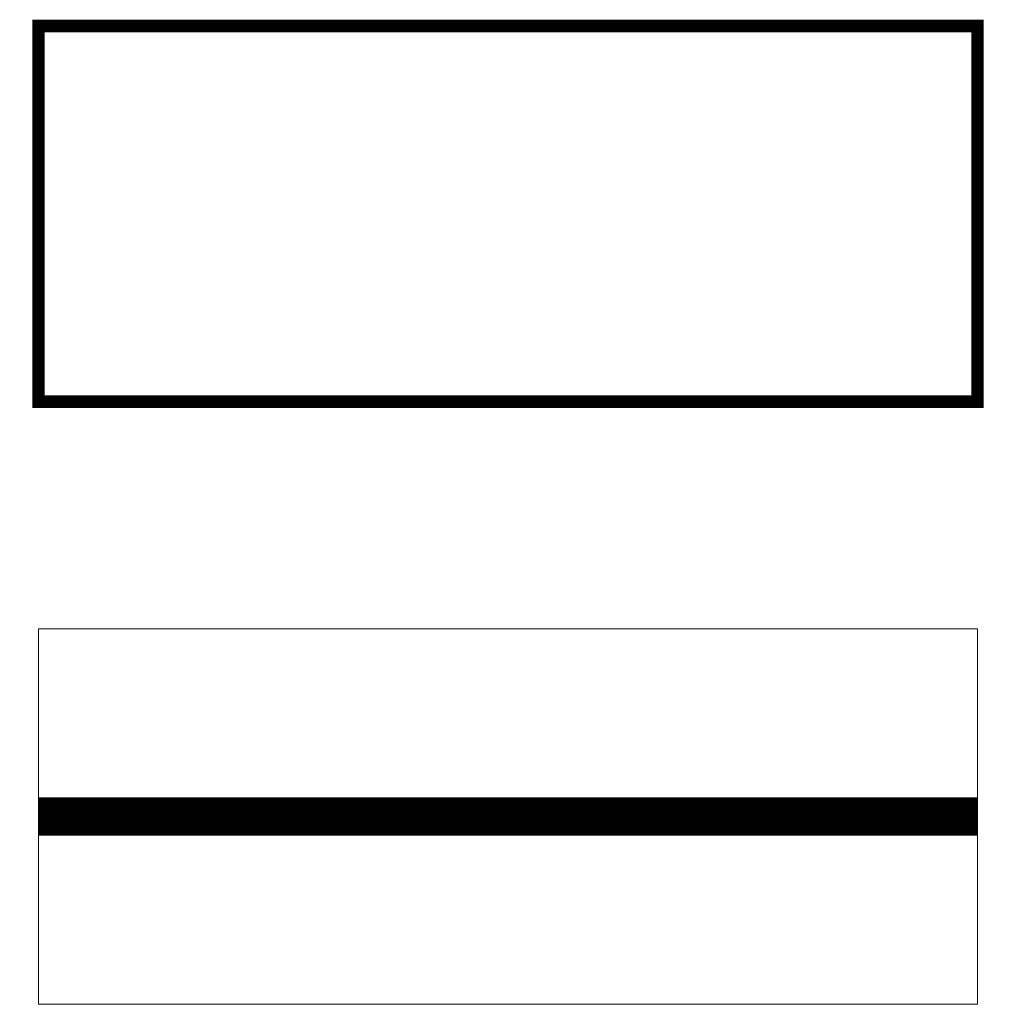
# Model space of a CAD drawing. Header units: millimetres. Extents: x 4385 to 11928, y 17253 to 36963.
# Tile 238 of 256: x 7689.08 to 7696.88, y 18783.54 to 18791.4. Entities that reach past the tile are written whole.
import ezdxf

# ---------------------------------------------------------------- set-up
doc = ezdxf.new("R2010")
doc.units = ezdxf.units.MM
doc.linetypes.add('БЛАГО_Ботаническая_Р$0$DGN Style 3', pattern=[7.869179, 5.620842, -2.248337])
doc.linetypes.add('БЛАГО_Ботаническая_Р$0$П(2018)-170801_Пятницкое_ГП(к)$0$откос3', pattern=[26.9, 6, -5, 0.3, -5, 0.3, -5, 0.3, -5])
doc.layers.add('БЛАГО_Ботаническая_Р$0$Верт_откосы', color=7, linetype='Continuous', lineweight=9, true_color=0x000000)
doc.layers.add('БЛАГО_Ботаническая_Р$0$ГП_рамка', color=7, linetype='Continuous', lineweight=18, true_color=0x000000)
doc.layers.add('БЛАГО_Ботаническая_Р$0$ГП_здан_проект_гараж', color=7, linetype='Continuous', true_color=0xcc0000)

# ---------------------------------------------------------------- blocks, each defined once
blk = doc.blocks.new('*U1064')
at = {"layer": 'БЛАГО_Ботаническая_Р$0$Верт_откосы'}
for p, q in [((7689.2281, 18785.1866), (7696.7281, 18785.1866)), ((7689.2281, 18784.8866), (7696.7281, 18784.8866))]:
    blk.add_line(p, q, dxfattribs=at)
at = {"layer": 'БЛАГО_Ботаническая_Р$0$Верт_откосы', "linetype": 'БЛАГО_Ботаническая_Р$0$П(2018)-170801_Пятницкое_ГП(к)$0$откос3', "ltscale": 0.1, "transparency": 33554687, "const_width": 0.3, "flags": 128}
blk.add_lwpolyline([(7689.2281, 18785.0366), (7696.7281, 18785.0366)], dxfattribs=at)
at = {"layer": 'БЛАГО_Ботаническая_Р$0$ГП_здан_проект_гараж', "linetype": 'БЛАГО_Ботаническая_Р$0$DGN Style 3', "ltscale": 0.2, "const_width": 0.1}
blk.add_lwpolyline([(7689.2281, 18791.3501), (7696.7281, 18791.3501), (7696.7281, 18788.3501), (7689.2281, 18788.3501)], close=True, dxfattribs=at)
at = {"layer": 'БЛАГО_Ботаническая_Р$0$ГП_рамка'}
blk.add_lwpolyline([(7689.2281, 18786.5366), (7696.7281, 18786.5366), (7696.7281, 18783.5366), (7689.2281, 18783.5366)], close=True, dxfattribs=at)

msp = doc.modelspace()

# ---------------------------------------------------------------- block references
msp.add_blockref('*U1064', (0, 0))

doc.saveas('drawing.dxf')
